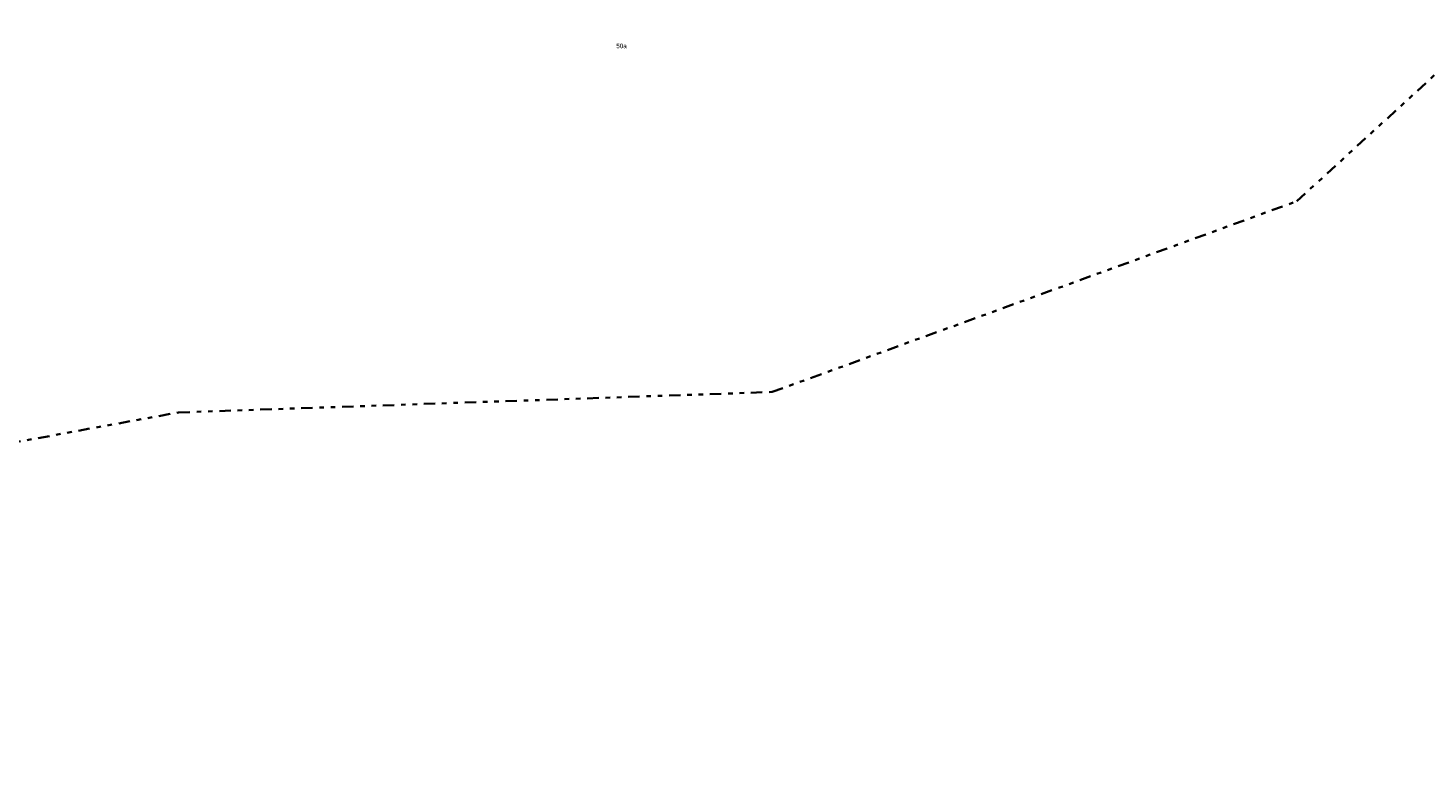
# Model space of a CAD drawing. Header units: metres. Extents: x 169249 to 194689, y 406250 to 412203.
# Tile 231 of 256: x 184338 to 184646, y 409665 to 409831. Entities that reach past the tile are written whole.
import ezdxf
from ezdxf.enums import TextEntityAlignment as Align

# ---------------------------------------------------------------- set-up
doc = ezdxf.new("R2010")
doc.units = ezdxf.units.M
doc.linetypes.add('BGT_NLCS_N264$0$AL-TEKENBLADGRENS', pattern=[11.5, 2.5, -1.5, 1, -1.5, 1, -1.5, 2.5])
doc.layers.add('BGT_NLCS_N264$0$Label_Nummeraanduidingreeks', color=252, linetype='CONTINUOUS')
doc.layers.add('BGT_NLCS_N264$0$X-XX-AL-TEKENBLADGRENS-G', color=252, linetype='BGT_NLCS_N264$0$AL-TEKENBLADGRENS', lineweight=35)
doc.layers.add('X-XX-AL-REFERENTIE-G', color=7, linetype='CONTINUOUS', lineweight=18)
doc.styles.add('BGT_NLCS_N264$0$STANDARD', font='txt')

# ---------------------------------------------------------------- blocks, each defined once
blk = doc.blocks.new('BGT_NLCS_N264')
at = {"layer": 'BGT_NLCS_N264$0$X-XX-AL-TEKENBLADGRENS-G'}
blk.add_polyline3d([(183924.51, 409664.89, 0), (184371.53, 409746.39, 0), (184502.16, 409750.89, 0), (184617.61, 409792.84, 0), (184716.94, 409883.87, 0), (184794.23, 409998.99, 0), (184922.94, 410078.64, 0), (185035.4, 410206.13, 0), (186140.52, 410381.51, 0), (186345.09, 410383.55, 0), (186421.58, 410308.02, 0), (186523.33, 410287.51, 0), (186728.97, 410181.22, 0), (187060.59, 410074.79, 0), (187300.09, 410049.54, 0), (187621.16, 410061.51, 0), (187853.57, 410181.6, 0), (188462.49, 410649.7, 0), (189288.39, 411174.77, 0)], dxfattribs=at)
at = {"layer": 'BGT_NLCS_N264$0$Label_Nummeraanduidingreeks', "color": 7, "lineweight": 18, "style": 'BGT_NLCS_N264$0$STANDARD'}
blk.add_text('50a', height=1, dxfattribs=at).set_placement((184469, 409827), align=Align.MIDDLE)

msp = doc.modelspace()

# ---------------------------------------------------------------- block references
at = {"layer": 'X-XX-AL-REFERENTIE-G'}
msp.add_blockref('BGT_NLCS_N264', (0, 0), dxfattribs=at)

doc.saveas('drawing.dxf')
